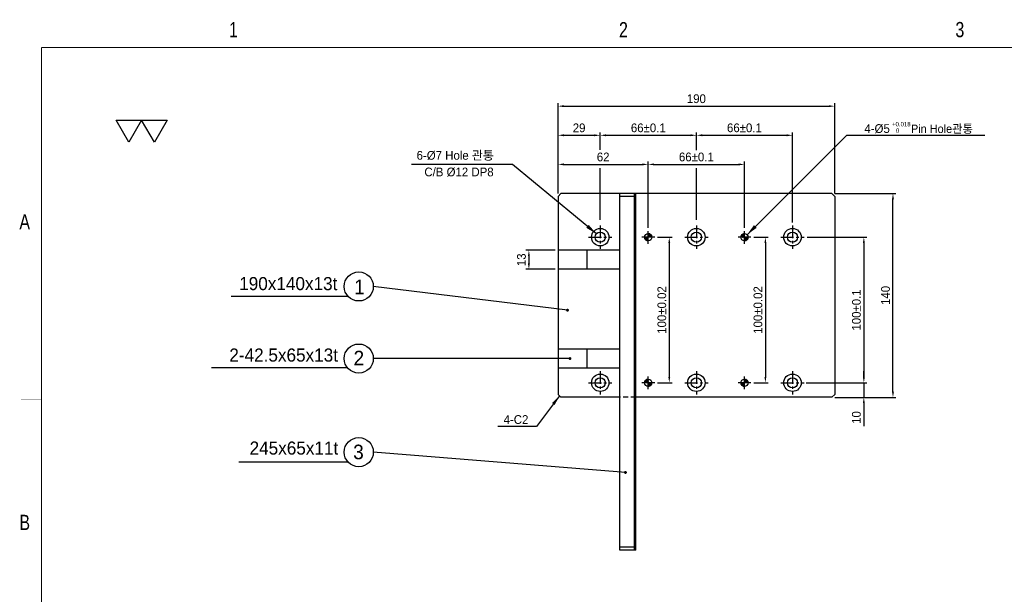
# Model space of a CAD drawing. Extents: x 1739 to 3085, y 884 to 1829.
# Tile 2 of 6: x 1739 to 2416, y 1434 to 1829. Entities that reach past the tile are written whole.
import ezdxf
from ezdxf.enums import TextEntityAlignment as Align

# ---------------------------------------------------------------- set-up
doc = ezdxf.new("R2010")
doc.units = 0
doc.header["$LTSCALE"] = 7
doc.header["$MEASUREMENT"] = 0
doc.linetypes.add('CENTER', pattern=[2, 1.25, -0.25, 0.25, -0.25])
doc.linetypes.add('DASHED', pattern=[0.75, 0.5, -0.25])
doc.layers.get('0').update_dxf_attribs({"linetype": 'CONTINUOUS'})
doc.layers.get('DEFPOINTS').update_dxf_attribs({"linetype": 'CONTINUOUS'})
for name, color, linetype in [('3', 4, 'CONTINUOUS'), ('CEN', 3, 'CENTER'), ('DIM', 4, 'CONTINUOUS'), ('DIMENSION', 4, 'CONTINUOUS'), ('HATCHLINE', 1, 'CONTINUOUS'), ('HID', 5, 'DASHED')]:
    doc.layers.add(name, color=color, linetype=linetype)
doc.styles.get("Standard").update_dxf_attribs({"font": 'Gulim.ttf'})
doc.dimstyles.new('A3', dxfattribs={"dimscale": 2, "dimtxt": 3, "dimasz": 2, "dimexe": 1, "dimexo": 1, "dimgap": 1, "dimtad": 1, "dimdec": 4, "dimdsep": 46, "dimtxsty": 'Standard', "dimcen": 2.5, "dimclrd": 4, "dimclre": 4, "dimclrt": 9, "dimazin": 2, "dimtfac": 1, "dimtdec": 4, "dimtmove": 0, "dimatfit": 3, "dimfxl": 0, "dimtolj": 1, "dimarcsym": 0})

# ---------------------------------------------------------------- blocks, each defined once
blk = doc.blocks.new('A3-DJ')
at = {"const_width": 0.2}
for points in [[(30, 269), (410, 269)], [(30, 269), (30, 10)]]:
    blk.add_lwpolyline(points, dxfattribs=at)
at = {"layer": '3', "const_width": 0.05}
for points in [[(106.5, 273), (106.5, 269)], [(183, 273), (183, 269)], [(26, 200), (30, 200)]]:
    blk.add_lwpolyline(points, dxfattribs=at)
at = {"layer": '3', "width": 0.8}
for s, p in [('1', (67.68, 272.54)), ('2', (144.18, 272.54)), ('3', (210.18, 272.54)), ('A', (26.72, 234.81)), ('B', (26.72, 175.81))]:
    blk.add_text(s, height=3, dxfattribs=at).set_placement(p, align=Align.MIDDLE)
blk = doc.blocks.new('A$C35ED56C0')
at = {"layer": 'DIM'}
for points in [[(0, 13.51), (15.6, 13.51), (7.8, 0)], [(15.6, 13.51), (31.2, 13.51), (23.4, 0)]]:
    blk.add_lwpolyline(points, close=True, dxfattribs=at)
blk = doc.blocks.new('*D37')
at = {"layer": 'DEFPOINTS', "color": 0}
for p in [(2299.1, 1769.74), (2109.1, 1707.74), (2299.1, 1707.74)]:
    blk.add_point(p, dxfattribs=at)
at = {"layer": 'DIMENSION', "color": 4, "lineweight": -2}
for p, q in [((2109.1, 1709.74), (2109.1, 1771.74)), ((2299.1, 1709.74), (2299.1, 1771.74)), ((2113.1, 1769.74), (2295.1, 1769.74))]:
    blk.add_line(p, q, dxfattribs=at)
at = {"layer": 'DIMENSION', "color": 4}
for points in [[(2113.1, 1770.41), (2113.1, 1769.08), (2109.1, 1769.74)], [(2295.1, 1770.41), (2295.1, 1769.08), (2299.1, 1769.74)]]:
    blk.add_solid(points, dxfattribs=at)
at = {"layer": 'DIMENSION', "color": 9, "insert": (2204.1, 1774.83), "char_height": 6, "attachment_point": 5}
blk.add_mtext('\\A1;190', dxfattribs=at)
blk = doc.blocks.new('*D38')
at = {"layer": 'DEFPOINTS', "color": 0}
for p in [(2270.1, 1749.74), (2204.1, 1687.74), (2270.1, 1687.74)]:
    blk.add_point(p, dxfattribs=at)
at = {"layer": 'DIMENSION', "color": 4, "lineweight": -2}
for p, q in [((2270.1, 1689.74), (2270.1, 1751.74)), ((2208.1, 1749.74), (2266.1, 1749.74))]:
    blk.add_line(p, q, dxfattribs=at)
at = {"layer": 'DIMENSION', "color": 4}
for points in [[(2208.1, 1750.41), (2208.1, 1749.08), (2204.1, 1749.74)], [(2266.1, 1750.41), (2266.1, 1749.08), (2270.1, 1749.74)]]:
    blk.add_solid(points, dxfattribs=at)
at = {"layer": 'DIMENSION', "color": 9, "insert": (2237.1, 1754.83), "char_height": 6, "attachment_point": 5}
blk.add_mtext('\\A1;66±0.1', dxfattribs=at)
blk = doc.blocks.new('*D39')
at = {"layer": 'DEFPOINTS', "color": 0}
for p in [(2204.1, 1749.74), (2204.1, 1737.6), (2138.1, 1687.74)]:
    blk.add_point(p, dxfattribs=at)
at = {"layer": 'DIMENSION', "color": 4, "lineweight": -2}
for p, q in [((2204.1, 1739.6), (2204.1, 1751.74)), ((2142.1, 1749.74), (2200.1, 1749.74))]:
    blk.add_line(p, q, dxfattribs=at)
at = {"layer": 'DIMENSION', "color": 4}
for points in [[(2142.1, 1750.41), (2142.1, 1749.08), (2138.1, 1749.74)], [(2200.1, 1750.41), (2200.1, 1749.08), (2204.1, 1749.74)]]:
    blk.add_solid(points, dxfattribs=at)
at = {"layer": 'DIMENSION', "color": 9, "insert": (2171.1, 1754.83), "char_height": 6, "attachment_point": 5}
blk.add_mtext('\\A1;66±0.1', dxfattribs=at)
blk = doc.blocks.new('*D40')
at = {"layer": 'DEFPOINTS', "color": 0}
for p in [(2138.1, 1749.74), (2138.1, 1737.67), (2109.1, 1707.74)]:
    blk.add_point(p, dxfattribs=at)
at = {"layer": 'DIMENSION', "color": 4, "lineweight": -2}
for p, q in [((2109.1, 1709.74), (2109.1, 1751.74)), ((2138.1, 1739.67), (2138.1, 1751.74)), ((2113.1, 1749.74), (2134.1, 1749.74))]:
    blk.add_line(p, q, dxfattribs=at)
at = {"layer": 'DIMENSION', "color": 4}
for points in [[(2113.1, 1750.41), (2113.1, 1749.08), (2109.1, 1749.74)], [(2134.1, 1750.41), (2134.1, 1749.08), (2138.1, 1749.74)]]:
    blk.add_solid(points, dxfattribs=at)
at = {"layer": 'DIMENSION', "color": 9, "insert": (2123.6, 1754.82), "char_height": 6, "attachment_point": 5}
blk.add_mtext('\\A1;29', dxfattribs=at)
blk = doc.blocks.new('*D41')
at = {"layer": 'DEFPOINTS', "color": 0}
for p in [(2237.1, 1729.74), (2171.1, 1684.24), (2237.1, 1684.24)]:
    blk.add_point(p, dxfattribs=at)
at = {"layer": 'DIMENSION', "color": 4, "lineweight": -2}
for p, q in [((2237.1, 1686.24), (2237.1, 1731.74)), ((2175.1, 1729.74), (2233.1, 1729.74))]:
    blk.add_line(p, q, dxfattribs=at)
at = {"layer": 'DIMENSION', "color": 4}
for points in [[(2175.1, 1730.41), (2175.1, 1729.08), (2171.1, 1729.74)], [(2233.1, 1730.41), (2233.1, 1729.08), (2237.1, 1729.74)]]:
    blk.add_solid(points, dxfattribs=at)
at = {"layer": 'DIMENSION', "color": 9, "insert": (2204.1, 1734.83), "char_height": 6, "attachment_point": 5}
blk.add_mtext('\\A1;66±0.1', dxfattribs=at)
blk = doc.blocks.new('*D42')
at = {"layer": 'DEFPOINTS', "color": 0}
for p in [(2109.1, 1670.74), (2089.1, 1657.74), (2109.1, 1657.74)]:
    blk.add_point(p, dxfattribs=at)
at = {"layer": 'DIMENSION', "color": 4, "lineweight": -2}
for p, q in [((2107.1, 1670.74), (2087.1, 1670.74)), ((2089.1, 1666.74), (2089.1, 1661.74)), ((2107.1, 1657.74), (2087.1, 1657.74))]:
    blk.add_line(p, q, dxfattribs=at)
at = {"layer": 'DIMENSION', "color": 4}
for points in [[(2088.43, 1666.74), (2089.77, 1666.74), (2089.1, 1670.74)], [(2088.43, 1661.74), (2089.77, 1661.74), (2089.1, 1657.74)]]:
    blk.add_solid(points, dxfattribs=at)
at = {"layer": 'DIMENSION', "color": 9, "insert": (2084.01, 1664.24), "char_height": 6, "attachment_point": 5, "rotation": 90}
blk.add_mtext('\\A1;13', dxfattribs=at)
blk = doc.blocks.new('*X36')
at = {"color": 0}
for p, q in [((294.87, 347.02), (297.3, 349.45)), ((294.87, 347.2), (297.13, 349.45)), ((294.87, 347.38), (296.95, 349.45)), ((294.87, 347.55), (296.77, 349.45)), ((294.87, 347.73), (296.6, 349.45)), ((294.87, 347.91), (296.42, 349.45)), ((294.87, 348.08), (296.24, 349.45)), ((294.87, 348.26), (296.07, 349.45)), ((294.87, 348.44), (295.89, 349.45)), ((294.87, 348.61), (295.71, 349.45)), ((294.87, 348.79), (295.54, 349.45)), ((294.87, 348.97), (295.36, 349.45)), ((294.87, 349.14), (295.18, 349.45)), ((294.87, 349.32), (295.01, 349.45)), ((294.98, 346.95), (297.37, 349.34)), ((295.18, 346.97), (297.36, 349.15)), ((295.39, 347.01), (297.32, 348.94)), ((295.63, 347.07), (297.26, 348.7)), ((295.91, 347.18), (297.15, 348.41)), ((296.34, 347.43), (296.9, 347.99))]:
    blk.add_line(p, q, dxfattribs=at)
blk = doc.blocks.new('*X35')
at = {"color": 0}
for p, q in [((292.37, 349.47), (294.85, 351.95)), ((292.38, 349.66), (294.67, 351.94)), ((292.41, 349.86), (294.47, 351.92)), ((292.45, 350.08), (294.24, 351.87)), ((292.53, 349.45), (294.87, 351.8)), ((292.54, 350.34), (293.98, 351.79)), ((292.69, 350.68), (293.65, 351.63)), ((292.71, 349.45), (294.87, 351.62)), ((292.88, 349.45), (294.87, 351.44)), ((293.06, 349.45), (294.87, 351.27)), ((293.24, 349.45), (294.87, 351.09)), ((293.41, 349.45), (294.87, 350.91)), ((293.59, 349.45), (294.87, 350.73)), ((293.77, 349.45), (294.87, 350.56)), ((293.94, 349.45), (294.87, 350.38)), ((294.12, 349.45), (294.87, 350.2)), ((294.3, 349.45), (294.87, 350.03)), ((294.47, 349.45), (294.87, 349.85)), ((294.65, 349.45), (294.87, 349.67)), ((294.83, 349.45), (294.87, 349.5))]:
    blk.add_line(p, q, dxfattribs=at)
blk = doc.blocks.new('*D43')
at = {"layer": 'DEFPOINTS', "color": 0}
for p in [(2171.1, 1729.74), (2109.1, 1707.74), (2171.1, 1684.24)]:
    blk.add_point(p, dxfattribs=at)
at = {"layer": 'DIMENSION', "color": 4, "lineweight": -2}
for p, q in [((2109.1, 1709.74), (2109.1, 1731.74)), ((2171.1, 1686.24), (2171.1, 1731.74)), ((2113.1, 1729.74), (2167.1, 1729.74))]:
    blk.add_line(p, q, dxfattribs=at)
at = {"layer": 'DIMENSION', "color": 4}
for points in [[(2113.1, 1730.41), (2113.1, 1729.08), (2109.1, 1729.74)], [(2167.1, 1730.41), (2167.1, 1729.08), (2171.1, 1729.74)]]:
    blk.add_solid(points, dxfattribs=at)
at = {"layer": 'DIMENSION', "color": 9, "insert": (2140.1, 1734.82), "char_height": 6, "attachment_point": 5}
blk.add_mtext('\\A1;62', dxfattribs=at)
blk = doc.blocks.new('*D44')
at = {"layer": 'DEFPOINTS', "color": 0}
for p in [(2277.39, 1579.74), (2319.1, 1579.74), (2297.1, 1569.74)]:
    blk.add_point(p, dxfattribs=at)
at = {"layer": 'DIMENSION', "color": 4, "lineweight": -2}
for p, q in [((2319.1, 1583.74), (2319.1, 1587.74)), ((2279.39, 1579.74), (2321.1, 1579.74)), ((2319.1, 1579.74), (2319.1, 1569.74)), ((2299.1, 1569.74), (2321.1, 1569.74)), ((2319.1, 1565.74), (2319.1, 1549.99))]:
    blk.add_line(p, q, dxfattribs=at)
at = {"layer": 'DIMENSION', "color": 4}
for points in [[(2318.43, 1583.74), (2319.77, 1583.74), (2319.1, 1579.74)], [(2318.43, 1565.74), (2319.77, 1565.74), (2319.1, 1569.74)]]:
    blk.add_solid(points, dxfattribs=at)
at = {"layer": 'DIMENSION', "color": 9, "insert": (2314.01, 1555.87), "char_height": 6, "attachment_point": 5, "rotation": 90}
blk.add_mtext('\\A1;10', dxfattribs=at)
blk = doc.blocks.new('*D45')
at = {"layer": 'DEFPOINTS', "color": 0}
for p in [(2297.1, 1709.74), (2339.1, 1709.74), (2297.1, 1569.74)]:
    blk.add_point(p, dxfattribs=at)
at = {"layer": 'DIMENSION', "color": 4, "lineweight": -2}
for p, q in [((2299.1, 1709.74), (2341.1, 1709.74)), ((2339.1, 1573.74), (2339.1, 1705.74)), ((2299.1, 1569.74), (2341.1, 1569.74))]:
    blk.add_line(p, q, dxfattribs=at)
at = {"layer": 'DIMENSION', "color": 4}
for points in [[(2338.43, 1705.74), (2339.77, 1705.74), (2339.1, 1709.74)], [(2338.43, 1573.74), (2339.77, 1573.74), (2339.1, 1569.74)]]:
    blk.add_solid(points, dxfattribs=at)
at = {"layer": 'DIMENSION', "color": 9, "insert": (2334.01, 1639.74), "char_height": 6, "attachment_point": 5, "rotation": 90}
blk.add_mtext('\\A1;140', dxfattribs=at)
blk = doc.blocks.new('*D46')
at = {"layer": 'DEFPOINTS', "color": 0}
for p in [(2175.5, 1679.74), (2175.5, 1579.74), (2185.5, 1579.74)]:
    blk.add_point(p, dxfattribs=at)
at = {"layer": 'DIMENSION', "color": 4, "lineweight": -2}
for p, q in [((2177.5, 1679.74), (2187.5, 1679.74)), ((2185.5, 1675.74), (2185.5, 1583.74)), ((2177.5, 1579.74), (2187.5, 1579.74))]:
    blk.add_line(p, q, dxfattribs=at)
at = {"layer": 'DIMENSION', "color": 4}
for points in [[(2184.83, 1675.74), (2186.16, 1675.74), (2185.5, 1679.74)], [(2184.83, 1583.74), (2186.16, 1583.74), (2185.5, 1579.74)]]:
    blk.add_solid(points, dxfattribs=at)
at = {"layer": 'DIMENSION', "color": 9, "insert": (2180.41, 1629.74), "char_height": 6, "attachment_point": 5, "rotation": 90}
blk.add_mtext('\\A1;100±0.02', dxfattribs=at)
blk = doc.blocks.new('*D47')
at = {"layer": 'DEFPOINTS', "color": 0}
for p in [(2241.5, 1679.74), (2241.5, 1579.74), (2251.5, 1579.74)]:
    blk.add_point(p, dxfattribs=at)
at = {"layer": 'DIMENSION', "color": 4, "lineweight": -2}
for p, q in [((2243.5, 1679.74), (2253.5, 1679.74)), ((2251.5, 1675.74), (2251.5, 1583.74)), ((2243.5, 1579.74), (2253.5, 1579.74))]:
    blk.add_line(p, q, dxfattribs=at)
at = {"layer": 'DIMENSION', "color": 4}
for points in [[(2250.83, 1675.74), (2252.16, 1675.74), (2251.5, 1679.74)], [(2250.83, 1583.74), (2252.16, 1583.74), (2251.5, 1579.74)]]:
    blk.add_solid(points, dxfattribs=at)
at = {"layer": 'DIMENSION', "color": 9, "insert": (2246.41, 1629.74), "char_height": 6, "attachment_point": 5, "rotation": 90}
blk.add_mtext('\\A1;100±0.02', dxfattribs=at)
blk = doc.blocks.new('*D88')
at = {"color": 4, "lineweight": -2}
for p, q in [((2280.1, 1679.74), (2321.1, 1679.74)), ((2319.1, 1675.74), (2319.1, 1583.74)), ((2280.1, 1579.74), (2321.1, 1579.74))]:
    blk.add_line(p, q, dxfattribs=at)
at = {"color": 4}
for points in [[(2318.43, 1675.74), (2319.77, 1675.74), (2319.1, 1679.74)], [(2318.43, 1583.74), (2319.77, 1583.74), (2319.1, 1579.74)]]:
    blk.add_solid(points, dxfattribs=at)
at = {"layer": 'DEFPOINTS', "color": 0}
for p in [(2278.1, 1679.74), (2278.1, 1579.74), (2319.1, 1579.74)]:
    blk.add_point(p, dxfattribs=at)
at = {"color": 9, "insert": (2314.01, 1629.74), "char_height": 6, "attachment_point": 5, "rotation": 90}
blk.add_mtext('\\A1;100±0.1', dxfattribs=at)

msp = doc.modelspace()

# ---------------------------------------------------------------- linework, layer by layer
for p, q in [((2111.09881, 1709.74338), (2109.09881, 1707.74338)), ((2109.09881, 1707.74338), (2109.09881, 1571.74338)), ((2297.09881, 1709.74338), (2111.09881, 1709.74338)), ((2151.59881, 1464.74338), (2151.59881, 1709.74338)), ((2161.59881, 1707.74338), (2151.59881, 1707.74338)), ((2161.59881, 1464.74338), (2161.59881, 1709.74338)), ((2162.59881, 1464.74338), (2162.59881, 1709.74338)), ((2297.09881, 1709.74338), (2299.09881, 1707.74338)), ((2299.09881, 1707.74338), (2299.09881, 1571.74338)), ((2151.59881, 1670.74338), (2109.09881, 1670.74338)), ((2129.09881, 1657.74338), (2129.09881, 1670.74338)), ((2151.59881, 1657.74338), (2109.09881, 1657.74338)), ((2151.59881, 1602.74338), (2109.09881, 1602.74338)), ((2129.09881, 1589.74338), (2129.09881, 1602.74338)), ((2151.59881, 1589.74338), (2109.09881, 1589.74338)), ((2109.09881, 1571.74338), (2111.09881, 1569.74338)), ((2151.59881, 1569.74338), (2111.09881, 1569.74338)), ((2297.09881, 1569.74338), (2162.59881, 1569.74338)), ((2297.09881, 1569.74338), (2299.09881, 1571.74338)), ((2161.59881, 1466.74338), (2151.59881, 1466.74338)), ((2162.59881, 1464.74338), (2151.59881, 1464.74338))]:
    msp.add_line(p, q)
for centre, radius in [((2138.09881, 1679.74338), 6), ((2204.09881, 1679.74338), 6), ((2270.09881, 1679.74338), 6), ((2138.09881, 1679.74338), 3.5), ((2171.09881, 1679.74338), 2.5), ((2204.09881, 1679.74338), 3.5), ((2237.09881, 1679.74338), 2.5), ((2270.09881, 1679.74338), 3.5), ((2138.09881, 1579.74338), 6), ((2138.09881, 1579.74338), 3.5), ((2171.09881, 1579.74338), 2.5), ((2204.09881, 1579.74338), 6), ((2204.09881, 1579.74338), 3.5), ((2237.09881, 1579.74338), 2.5), ((2270.09881, 1579.74338), 6), ((2270.09881, 1579.74338), 3.5)]:
    msp.add_circle(centre, radius)
at = {"layer": 'CEN', "linetype": 'CENTER'}
for p, q in [((2138.09881, 1687.74338), (2138.09881, 1671.74338)), ((2171.09881, 1675.24338), (2171.09881, 1684.24338)), ((2204.09881, 1687.74338), (2204.09881, 1671.74338)), ((2237.09881, 1675.24338), (2237.09881, 1684.24338)), ((2270.09881, 1687.74338), (2270.09881, 1671.74338)), ((2130.09881, 1679.74338), (2146.09881, 1679.74338)), ((2196.09881, 1679.74338), (2212.09881, 1679.74338)), ((2262.09881, 1679.74338), (2278.09881, 1679.74338)), ((2138.09881, 1587.74338), (2138.09881, 1571.74338)), ((2171.09881, 1575.24338), (2171.09881, 1584.24338)), ((2204.09881, 1587.74338), (2204.09881, 1571.74338)), ((2237.09881, 1575.24338), (2237.09881, 1584.24338)), ((2270.09881, 1587.74338), (2270.09881, 1571.74338)), ((2130.09881, 1579.74338), (2146.09881, 1579.74338)), ((2196.09881, 1579.74338), (2212.09881, 1579.74338)), ((2262.09881, 1579.74338), (2278.09881, 1579.74338))]:
    msp.add_line(p, q, dxfattribs=at)
at = {"layer": 'CEN'}
for p, q in [((2175.49791, 1679.74338), (2166.59881, 1679.74338)), ((2241.49791, 1679.74338), (2232.59881, 1679.74338)), ((2175.49791, 1579.74338), (2166.59881, 1579.74338)), ((2241.49791, 1579.74338), (2232.59881, 1579.74338))]:
    msp.add_line(p, q, dxfattribs=at)
at = {"layer": 'DIMENSION'}
for p, q in [((2138.09881, 1691.74338), (2138.09881, 1727.06489)), ((2204.09881, 1691.74338), (2204.09881, 1727.06489)), ((1964.96417, 1639.09723), (1884.69785, 1639.09723)), ((1964.55342, 1590.02414), (1871.0793, 1590.02414)), ((1965.08159, 1525.16518), (1889.85758, 1525.16518))]:
    msp.add_line(p, q, dxfattribs=at)
for centre in [(1972.2772, 1645.91775), (1972.2772, 1596.37577), (1972.2772, 1532.10947)]:
    msp.add_circle(centre, 10, dxfattribs=at)
at = {"layer": 'HID'}
msp.add_line((2162.59881, 1569.74338), (2151.59881, 1569.74338), dxfattribs=at)

# ---------------------------------------------------------------- block references
at = {"xscale": 3.5, "yscale": 3.5, "zscale": 3.5}
msp.add_blockref('A3-DJ', (1649.39105, 868.4698), dxfattribs=at)
at = {"layer": 'DIMENSION', "xscale": 1.119999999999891, "yscale": 1.120000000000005, "zscale": 1.12}
msp.add_blockref('A$C35ED56C0', (1805.72361, 1744.95801), dxfattribs=at)
at = {"layer": 'HATCHLINE', "xscale": -1}
for name in ['*X36', '*X35']:
    msp.add_blockref(name, (2465.97214, 1330.29101), dxfattribs=at)
at = {"layer": 'HATCHLINE'}
for name in ['*X35', '*X36']:
    msp.add_blockref(name, (1942.22547, 1330.29101), dxfattribs=at)
at = {"layer": 'HATCHLINE', "rotation": 180}
for name in ['*X36', '*X35']:
    msp.add_blockref(name, (2465.97214, 1929.19574), dxfattribs=at)
at = {"layer": 'HATCHLINE', "xscale": -1, "rotation": 180}
for name in ['*X36', '*X35']:
    msp.add_blockref(name, (1942.22547, 1929.19574), dxfattribs=at)

# ---------------------------------------------------------------- texts
at = {"color": 9}
for s, p in [('+0.018', (2338.44488, 1755.91034)), ('0', (2341.07688, 1751.47834))]:
    msp.add_text(s, height=3, dxfattribs=at).set_placement(p)
for s, insert, char_height, attachment_point in [('4-%%C5{\\H0.9524x;       Pin Hole관통}', (2319.47322, 1754.05715), 6, 4), ('\\A1;6-%%c7 Hole 관통', (2012.01089, 1735.64123), 6, 4), ('C/B %%C12 DP8', (2017.34524, 1724.44243), 6, 4), ('190x140x13t', (1957.61137, 1647.80315), 9, 6), ('2-42.5x65x13t', (1958.02008, 1598.73007), 9, 6), ('4-C2', (2088.75287, 1554.43998), 6, 6), ('245x65x11t', (1958.20551, 1534.83711), 9, 6)]:
    msp.add_mtext(s, dxfattribs=dict(at, insert=insert, char_height=char_height, attachment_point=attachment_point))
at = {"layer": 'DIMENSION'}
for s, p in [('1', (1969.05449, 1640.59966)), ('2', (1968.69849, 1591.71544)), ('3', (1968.44349, 1527.22315))]:
    msp.add_text(s, height=10, dxfattribs=at).set_placement(p)

# ---------------------------------------------------------------- dimensions: what is measured, and where the dimension line sits
dim = msp.add_linear_dim(base=(2319.09881, 1579.74338), p1=(2278.09881, 1679.74338), p2=(2278.09881, 1579.74338), angle=90, dimstyle='A3', override={"dimgap": 1, "dimtol": 1, "dimlim": 0, "dimtp": 0.1, "dimtm": 0.1})
dim.commit()
dim.dimension.update_dxf_attribs({"geometry": '*D88', "text_midpoint": (2314.01492, 1629.74338)})
for base, p2, picture, middle in [((2299.09881, 1769.74338), (2299.09881, 1707.74338), '*D37', (2204.09881, 1774.82727)), ((2138.09881, 1749.74338), (2138.09881, 1737.672), '*D40', (2123.59881, 1754.81928)), ((2171.09881, 1729.74338), (2171.09881, 1684.24338), '*D43', (2140.09881, 1734.81928))]:
    dim = msp.add_linear_dim(base=base, p1=(2109.09881, 1707.74338), p2=p2, dimstyle='A3', dxfattribs=at)
    dim.commit()
    dim.dimension.update_dxf_attribs({"geometry": picture, "text_midpoint": middle})
for base, p1, p2, picture, middle in [((2204.09881, 1749.74338), (2138.09881, 1687.74338), (2204.09881, 1737.597), '*D39', (2171.09881, 1754.82727)), ((2270.09881, 1749.74338), (2204.09881, 1687.74338), (2270.09881, 1687.74338), '*D38', (2237.09881, 1754.82727)), ((2237.09881, 1729.74338), (2171.09881, 1684.24338), (2237.09881, 1684.24338), '*D41', (2204.09881, 1734.82727))]:
    dim = msp.add_linear_dim(base=base, p1=p1, p2=p2, dimstyle='A3', override={"dimscale": 2, "dimtxt": 3, "dimtxsty": 'Standard', "dimse1": 1, "dimclrt": 9, "dimtol": 1, "dimtp": 0.1, "dimtm": 0.1}, dxfattribs=at)
    dim.commit()
    dim.dimension.update_dxf_attribs({"geometry": picture, "text_midpoint": middle})
for base, p1, p2, picture, middle in [((2339.09881, 1709.74338), (2297.09881, 1569.74338), (2297.09881, 1709.74338), '*D45', (2334.01492, 1639.74338)), ((2089.09881, 1657.74338), (2109.09881, 1670.74338), (2109.09881, 1657.74338), '*D42', (2084.01492, 1664.24338))]:
    dim = msp.add_linear_dim(base=base, p1=p1, p2=p2, angle=90, dimstyle='A3', dxfattribs=at)
    dim.commit()
    dim.dimension.update_dxf_attribs({"geometry": picture, "text_midpoint": middle})
for base, p1, p2, override, picture, middle in [((2185.49791, 1579.74338), (2175.49791, 1679.74338), (2175.49791, 1579.74338), {"dimscale": 2, "dimtxt": 3, "dimtxsty": 'Standard', "dimse1": 0, "dimclrt": 9, "dimtol": 1, "dimtp": 0.02, "dimtm": 0.02}, '*D46', (2180.41402, 1629.74338)), ((2251.49791, 1579.74338), (2241.49791, 1679.74338), (2241.49791, 1579.74338), {"dimscale": 2, "dimtxt": 3, "dimtxsty": 'Standard', "dimse1": 0, "dimclrt": 9, "dimtol": 1, "dimtp": 0.02, "dimtm": 0.02}, '*D47', (2246.41402, 1629.74338)), ((2319.09881, 1579.74338), (2297.09881, 1569.74338), (2277.39453, 1579.74338), {"dimjust": 1}, '*D44', (2314.01492, 1555.86854))]:
    dim = msp.add_linear_dim(base=base, p1=p1, p2=p2, angle=90, dimstyle='A3', override=override, dxfattribs=at)
    dim.commit()
    dim.dimension.update_dxf_attribs({"geometry": picture, "text_midpoint": middle})

# ---------------------------------------------------------------- leaders
at = {"layer": 'DIMENSION', "annotation_type": 0, "has_hookline": 1}
for points, hookline_direction, text_width in [([(2238.91767, 1681.45853), (2307.47322, 1749.74338), (2315.47322, 1749.74338)], 0, 82.62217), ([(2135.50663, 1682.0951), (2077.876, 1729.74338), (2069.876, 1729.74338)], 1, 57.37949)]:
    msp.add_leader(points, dimstyle='A3', override={"dimscale": 4, "dimtxt": 2.5, "dimtxsty": 'Standard', "dimclrt": 9}, dxfattribs=dict(at, hookline_direction=hookline_direction, text_width=text_width))
at = {"layer": 'DIMENSION'}
for points, override in [([(2115.612, 1629.6367), (1982.2772, 1645.91775)], {"dimscale": 4, "dimtxt": 2.5, "dimtxsty": 'Standard', "dimclrt": 9, "dimldrblk": 'DOTSMALL'}), ([(2117.36332, 1596.37577), (1982.2772, 1596.37577)], {"dimscale": 4, "dimtxt": 2.5, "dimtxsty": 'Standard', "dimclrt": 9, "dimldrblk": 'DOTSMALL'}), ([(2110.09881, 1570.74338), (2094.26162, 1549.74338), (2067.80975, 1549.74338)], {"dimscale": 3.5, "dimtxt": 2.5, "dimgap": 1, "dimtad": 0, "dimtxsty": 'Standard', "dimclrt": 9}), ([(2155.4188, 1518.12995), (1982.2772, 1532.10947)], {"dimscale": 4, "dimtxt": 2.5, "dimtxsty": 'Standard', "dimclrt": 9, "dimldrblk": 'DOTSMALL'})]:
    msp.add_leader(points, dimstyle='A3', override=override, dxfattribs=at)

doc.saveas('drawing.dxf')
